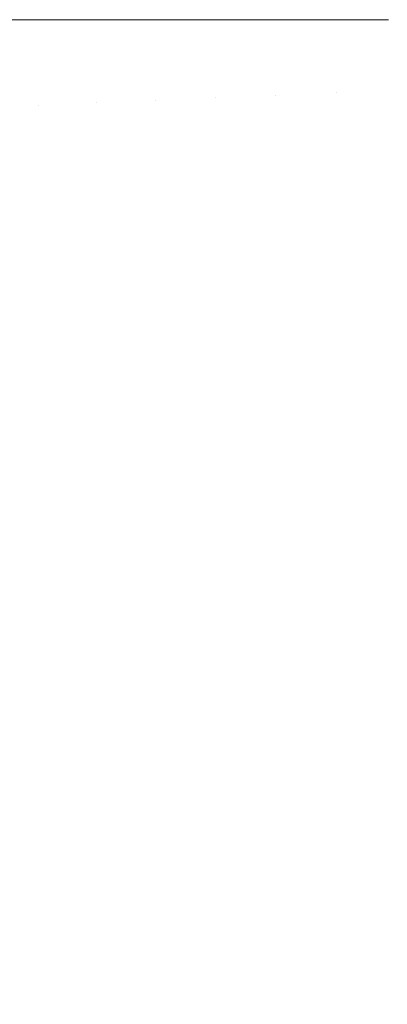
# Model space of a CAD drawing. Header units: centimetres. Extents: x -25.8 to 27.5, y 33.3 to 35.1.
# Tile 137 of 256: x -7.8308 to -7.8059, y 33.7734 to 33.8401. Entities that reach past the tile are written whole.
import ezdxf

# ---------------------------------------------------------------- set-up
doc = ezdxf.new("R2010")
doc.units = ezdxf.units.CM
doc.header["$LTSCALE"] = 2.54
doc.layers.add('Lucido design-1', color=7, linetype='Continuous')

# ---------------------------------------------------------------- blocks, each defined once
blk = doc.blocks.new('Gruppo-6-1')
at = {"color": 7, "linetype": 'Continuous', "lineweight": 9}
for points in [[(-25.69296, 35.040112, 330.586121), (-25.69296, 33.440112, 330.586121), (27.40704, 33.440112, 330.586121), (27.40704, 35.040112, 330.586121)], [(-25.69296, 35.040112, 306.619358), (-25.69296, 33.440112, 306.619358), (27.40704, 33.440112, 306.619358), (27.40704, 35.040112, 306.619358)]]:
    blk.add_3dface(points, dxfattribs=at)
for points, invisible_edges in [([(-7.829479, 33.834313, 330.179167), (-7.833332, 33.834149, 330.177554), (-7.833459, 33.840112, 330.177554), (-7.830606, 33.840112, 330.178747)], 11), ([(-7.829479, 33.834313, 306.212403), (-7.833332, 33.834149, 306.210791), (-7.833459, 33.840112, 306.210791), (-7.830606, 33.840112, 306.211984)], 11), ([(-7.830606, 33.840112, 330.178747), (-7.829602, 33.840112, 330.179167), (-7.829479, 33.834313, 330.179167)], 10), ([(-7.830606, 33.840112, 306.211984), (-7.829602, 33.840112, 306.212403), (-7.829479, 33.834313, 306.212403)], 10), ([(-7.825557, 33.834479, 330.180618), (-7.829479, 33.834313, 330.179167), (-7.829602, 33.840112, 330.179167), (-7.826616, 33.840112, 330.180271)], 11), ([(-7.825557, 33.834479, 306.213855), (-7.829479, 33.834313, 306.212403), (-7.829602, 33.840112, 306.212403), (-7.826616, 33.840112, 306.213508)], 11), ([(-7.826616, 33.840112, 330.180271), (-7.825677, 33.840112, 330.180618), (-7.825557, 33.834479, 330.180618)], 10), ([(-7.826616, 33.840112, 306.213508), (-7.825677, 33.840112, 306.213855), (-7.825557, 33.834479, 306.213855)], 10), ([(-7.821575, 33.834649, 330.181905), (-7.825557, 33.834479, 330.180618), (-7.825677, 33.840112, 330.180618), (-7.822559, 33.840112, 330.181625)], 11), ([(-7.821575, 33.834649, 306.215142), (-7.825557, 33.834479, 306.213855), (-7.825677, 33.840112, 306.213855), (-7.822559, 33.840112, 306.214862)], 11), ([(-7.822559, 33.840112, 330.181625), (-7.821691, 33.840112, 330.181905), (-7.821575, 33.834649, 330.181905)], 10), ([(-7.822559, 33.840112, 306.214862), (-7.821691, 33.840112, 306.215142), (-7.821575, 33.834649, 306.215142)], 10), ([(-7.817538, 33.83482, 330.183026), (-7.821575, 33.834649, 330.181905), (-7.821691, 33.840112, 330.181905), (-7.818442, 33.840112, 330.182806)], 11), ([(-7.817538, 33.83482, 306.216262), (-7.821575, 33.834649, 306.215142), (-7.821691, 33.840112, 306.215142), (-7.818442, 33.840112, 306.216043)], 11), ([(-7.818442, 33.840112, 330.182806), (-7.81765, 33.840112, 330.183026), (-7.817538, 33.83482, 330.183026)], 10), ([(-7.818442, 33.840112, 306.216043), (-7.81765, 33.840112, 306.216262), (-7.817538, 33.83482, 306.216262)], 10), ([(-7.813454, 33.834993, 330.183976), (-7.817538, 33.83482, 330.183026), (-7.81765, 33.840112, 330.183026), (-7.814271, 33.840112, 330.183811)], 11), ([(-7.813454, 33.834993, 306.217213), (-7.817538, 33.83482, 306.216262), (-7.81765, 33.840112, 306.216262), (-7.814271, 33.840112, 306.217048)], 11), ([(-7.814271, 33.840112, 330.183811), (-7.813562, 33.840112, 330.183976), (-7.813454, 33.834993, 330.183976)], 10), ([(-7.814271, 33.840112, 306.217048), (-7.813562, 33.840112, 306.217213), (-7.813454, 33.834993, 306.217213)], 10), ([(-7.809329, 33.835169, 330.184755), (-7.813454, 33.834993, 330.183976), (-7.813562, 33.840112, 330.183976), (-7.810054, 33.840112, 330.184638)], 11), ([(-7.809329, 33.835169, 306.217992), (-7.813454, 33.834993, 306.217213), (-7.813562, 33.840112, 306.217213), (-7.810054, 33.840112, 306.217875)], 11), ([(-7.810054, 33.840112, 330.184638), (-7.809434, 33.840112, 330.184755), (-7.809329, 33.835169, 330.184755)], 10), ([(-7.810054, 33.840112, 306.217875), (-7.809434, 33.840112, 306.217992), (-7.809329, 33.835169, 306.217992)], 10), ([(-7.805172, 33.835345, 330.185361), (-7.809329, 33.835169, 330.184755), (-7.809434, 33.840112, 330.184755), (-7.805798, 33.840112, 330.185284)], 11), ([(-7.805172, 33.835345, 306.218597), (-7.809329, 33.835169, 306.217992), (-7.809434, 33.840112, 306.217992), (-7.805798, 33.840112, 306.218521)], 11), ([(-7.817201, 33.829538, 330.183026), (-7.817538, 33.83482, 330.183026), (-7.813454, 33.834993, 330.183976), (-7.813128, 33.829884, 330.183976)], 15), ([(-7.817201, 33.829538, 306.216262), (-7.817538, 33.83482, 306.216262), (-7.813454, 33.834993, 306.217213), (-7.813128, 33.829884, 306.217213)], 15), ([(-7.813128, 33.829884, 330.183976), (-7.813454, 33.834993, 330.183976), (-7.809329, 33.835169, 330.184755), (-7.809015, 33.830234, 330.184755)], 15), ([(-7.813128, 33.829884, 306.217213), (-7.813454, 33.834993, 306.217213), (-7.809329, 33.835169, 306.217992), (-7.809015, 33.830234, 306.217992)], 15), ([(-7.809015, 33.830234, 330.184755), (-7.809329, 33.835169, 330.184755), (-7.805172, 33.835345, 330.185361), (-7.804868, 33.830587, 330.185361)], 15), ([(-7.809015, 33.830234, 306.217992), (-7.809329, 33.835169, 306.217992), (-7.805172, 33.835345, 306.218597), (-7.804868, 33.830587, 306.218597)], 15), ([(-7.832953, 33.828197, 330.177554), (-7.833332, 33.834149, 330.177554), (-7.829479, 33.834313, 330.179167), (-7.829109, 33.828524, 330.179167)], 15), ([(-7.832953, 33.828197, 306.210791), (-7.833332, 33.834149, 306.210791), (-7.829479, 33.834313, 306.212403), (-7.829109, 33.828524, 306.212403)], 15), ([(-7.829109, 33.828524, 330.179167), (-7.829479, 33.834313, 330.179167), (-7.825557, 33.834479, 330.180618), (-7.825199, 33.828857, 330.180618)], 15), ([(-7.829109, 33.828524, 306.212403), (-7.829479, 33.834313, 306.212403), (-7.825557, 33.834479, 306.213855), (-7.825199, 33.828857, 306.213855)], 15), ([(-7.825199, 33.828857, 330.180618), (-7.825557, 33.834479, 330.180618), (-7.821575, 33.834649, 330.181905), (-7.821227, 33.829195, 330.181905)], 15), ([(-7.825199, 33.828857, 306.213855), (-7.825557, 33.834479, 306.213855), (-7.821575, 33.834649, 306.215142), (-7.821227, 33.829195, 306.215142)], 15), ([(-7.821227, 33.829195, 330.181905), (-7.821575, 33.834649, 330.181905), (-7.817538, 33.83482, 330.183026), (-7.817201, 33.829538, 330.183026)], 15), ([(-7.821227, 33.829195, 306.215142), (-7.821575, 33.834649, 306.215142), (-7.817538, 33.83482, 306.216262), (-7.817201, 33.829538, 306.216262)], 15), ([(-7.808491, 33.825318, 330.184755), (-7.809015, 33.830234, 330.184755), (-7.804868, 33.830587, 330.185361), (-7.804363, 33.825846, 330.185361)], 15), ([(-7.808491, 33.825318, 306.217992), (-7.809015, 33.830234, 306.217992), (-7.804868, 33.830587, 306.218597), (-7.804363, 33.825846, 306.218597)], 15), ([(-7.81664, 33.824274, 330.183026), (-7.817201, 33.829538, 330.183026), (-7.813128, 33.829884, 330.183976), (-7.812586, 33.824793, 330.183976)], 15), ([(-7.81664, 33.824274, 306.216262), (-7.817201, 33.829538, 306.216262), (-7.813128, 33.829884, 306.217213), (-7.812586, 33.824793, 306.217213)], 15), ([(-7.812586, 33.824793, 330.183976), (-7.813128, 33.829884, 330.183976), (-7.809015, 33.830234, 330.184755), (-7.808491, 33.825318, 330.184755)], 15), ([(-7.812586, 33.824793, 306.217213), (-7.813128, 33.829884, 306.217213), (-7.809015, 33.830234, 306.217992), (-7.808491, 33.825318, 306.217992)], 15), ([(-7.824602, 33.823255, 330.180618), (-7.825199, 33.828857, 330.180618), (-7.821227, 33.829195, 330.181905), (-7.820648, 33.823761, 330.181905)], 15), ([(-7.824602, 33.823255, 306.213855), (-7.825199, 33.828857, 306.213855), (-7.821227, 33.829195, 306.215142), (-7.820648, 33.823761, 306.215142)], 15), ([(-7.820648, 33.823761, 330.181905), (-7.821227, 33.829195, 330.181905), (-7.817201, 33.829538, 330.183026), (-7.81664, 33.824274, 330.183026)], 15), ([(-7.820648, 33.823761, 306.215142), (-7.821227, 33.829195, 306.215142), (-7.817201, 33.829538, 306.216262), (-7.81664, 33.824274, 306.216262)], 15), ([(-7.832321, 33.822266, 330.177554), (-7.832953, 33.828197, 330.177554), (-7.829109, 33.828524, 330.179167), (-7.828495, 33.822756, 330.179167)], 15), ([(-7.832321, 33.822266, 306.210791), (-7.832953, 33.828197, 306.210791), (-7.829109, 33.828524, 306.212403), (-7.828495, 33.822756, 306.212403)], 15), ([(-7.828495, 33.822756, 330.179167), (-7.829109, 33.828524, 330.179167), (-7.825199, 33.828857, 330.180618), (-7.824602, 33.823255, 330.180618)], 15), ([(-7.828495, 33.822756, 306.212403), (-7.829109, 33.828524, 306.212403), (-7.825199, 33.828857, 306.213855), (-7.824602, 33.823255, 306.213855)], 15), ([(-7.807759, 33.820428, 330.184755), (-7.808491, 33.825318, 330.184755), (-7.804363, 33.825846, 330.185361), (-7.803657, 33.821131, 330.185361)], 15), ([(-7.807759, 33.820428, 306.217992), (-7.808491, 33.825318, 306.217992), (-7.804363, 33.825846, 306.218597), (-7.803657, 33.821131, 306.218597)], 15), ([(-7.811828, 33.81973, 330.183976), (-7.812586, 33.824793, 330.183976), (-7.808491, 33.825318, 330.184755), (-7.807759, 33.820428, 330.184755)], 15), ([(-7.811828, 33.81973, 306.217213), (-7.812586, 33.824793, 306.217213), (-7.808491, 33.825318, 306.217992), (-7.807759, 33.820428, 306.217992)], 15), ([(-7.819839, 33.818356, 330.181905), (-7.820648, 33.823761, 330.181905), (-7.81664, 33.824274, 330.183026), (-7.815857, 33.819039, 330.183026)], 15), ([(-7.819839, 33.818356, 306.215142), (-7.820648, 33.823761, 306.215142), (-7.81664, 33.824274, 306.216262), (-7.815857, 33.819039, 306.216262)], 15), ([(-7.815857, 33.819039, 330.183026), (-7.81664, 33.824274, 330.183026), (-7.812586, 33.824793, 330.183976), (-7.811828, 33.81973, 330.183976)], 15), ([(-7.815857, 33.819039, 306.216262), (-7.81664, 33.824274, 306.216262), (-7.812586, 33.824793, 306.217213), (-7.811828, 33.81973, 306.217213)], 15), ([(-7.823768, 33.817683, 330.180618), (-7.824602, 33.823255, 330.180618), (-7.820648, 33.823761, 330.181905), (-7.819839, 33.818356, 330.181905)], 15), ([(-7.823768, 33.817683, 306.213855), (-7.824602, 33.823255, 306.213855), (-7.820648, 33.823761, 306.215142), (-7.819839, 33.818356, 306.215142)], 15), ([(-7.827636, 33.817019, 330.179167), (-7.828495, 33.822756, 330.179167), (-7.824602, 33.823255, 330.180618), (-7.823768, 33.817683, 330.180618)], 15), ([(-7.827636, 33.817019, 306.212403), (-7.828495, 33.822756, 306.212403), (-7.824602, 33.823255, 306.213855), (-7.823768, 33.817683, 306.213855)], 15), ([(-7.831438, 33.816368, 330.177554), (-7.832321, 33.822266, 330.177554), (-7.828495, 33.822756, 330.179167), (-7.827636, 33.817019, 330.179167)], 15), ([(-7.831438, 33.816368, 306.210791), (-7.832321, 33.822266, 306.210791), (-7.828495, 33.822756, 306.212403), (-7.827636, 33.817019, 306.212403)], 15), ([(-7.80682, 33.815573, 330.184755), (-7.807759, 33.820428, 330.184755), (-7.803657, 33.821131, 330.185361), (-7.802752, 33.81645, 330.185361)], 15), ([(-7.80682, 33.815573, 306.217992), (-7.807759, 33.820428, 306.217992), (-7.803657, 33.821131, 306.218597), (-7.802752, 33.81645, 306.218597)], 15), ([(-7.810856, 33.814704, 330.183976), (-7.811828, 33.81973, 330.183976), (-7.807759, 33.820428, 330.184755), (-7.80682, 33.815573, 330.184755)], 15), ([(-7.810856, 33.814704, 306.217213), (-7.811828, 33.81973, 306.217213), (-7.807759, 33.820428, 306.217992), (-7.80682, 33.815573, 306.217992)], 15), ([(-7.814851, 33.813842, 330.183026), (-7.815857, 33.819039, 330.183026), (-7.811828, 33.81973, 330.183976), (-7.810856, 33.814704, 330.183976)], 15), ([(-7.814851, 33.813842, 306.216262), (-7.815857, 33.819039, 306.216262), (-7.811828, 33.81973, 306.217213), (-7.810856, 33.814704, 306.217213)], 15), ([(-7.818801, 33.812991, 330.181905), (-7.819839, 33.818356, 330.181905), (-7.815857, 33.819039, 330.183026), (-7.814851, 33.813842, 330.183026)], 15), ([(-7.818801, 33.812991, 306.215142), (-7.819839, 33.818356, 306.215142), (-7.815857, 33.819039, 306.216262), (-7.814851, 33.813842, 306.216262)], 15), ([(-7.822698, 33.812151, 330.180618), (-7.823768, 33.817683, 330.180618), (-7.819839, 33.818356, 330.181905), (-7.818801, 33.812991, 330.181905)], 15), ([(-7.822698, 33.812151, 306.213855), (-7.823768, 33.817683, 306.213855), (-7.819839, 33.818356, 306.215142), (-7.818801, 33.812991, 306.215142)], 15), ([(-7.826535, 33.811324, 330.179167), (-7.827636, 33.817019, 330.179167), (-7.823768, 33.817683, 330.180618), (-7.822698, 33.812151, 330.180618)], 15), ([(-7.826535, 33.811324, 306.212403), (-7.827636, 33.817019, 306.212403), (-7.823768, 33.817683, 306.213855), (-7.822698, 33.812151, 306.213855)], 15), ([(-7.830306, 33.810512, 330.177554), (-7.831438, 33.816368, 330.177554), (-7.827636, 33.817019, 330.179167), (-7.826535, 33.811324, 330.179167)], 15), ([(-7.830306, 33.810512, 306.210791), (-7.831438, 33.816368, 306.210791), (-7.827636, 33.817019, 306.212403), (-7.826535, 33.811324, 306.212403)], 15), ([(-7.834004, 33.809715, 330.175782), (-7.835167, 33.815728, 330.175782), (-7.831438, 33.816368, 330.177554), (-7.830306, 33.810512, 330.177554)], 15), ([(-7.834004, 33.809715, 306.209019), (-7.835167, 33.815728, 306.209019), (-7.831438, 33.816368, 306.210791), (-7.830306, 33.810512, 306.210791)], 15), ([(-7.805676, 33.810763, 330.184755), (-7.80682, 33.815573, 330.184755), (-7.802752, 33.81645, 330.185361), (-7.801649, 33.811812, 330.185361)], 15), ([(-7.805676, 33.810763, 306.217992), (-7.80682, 33.815573, 306.217992), (-7.802752, 33.81645, 306.218597), (-7.801649, 33.811812, 306.218597)], 15), ([(-7.809671, 33.809723, 330.183976), (-7.810856, 33.814704, 330.183976), (-7.80682, 33.815573, 330.184755), (-7.805676, 33.810763, 330.184755)], 15), ([(-7.809671, 33.809723, 306.217213), (-7.810856, 33.814704, 306.217213), (-7.80682, 33.815573, 306.217992), (-7.805676, 33.810763, 306.217992)], 15), ([(-7.813627, 33.808693, 330.183026), (-7.814851, 33.813842, 330.183026), (-7.810856, 33.814704, 330.183976), (-7.809671, 33.809723, 330.183976)], 15), ([(-7.813627, 33.808693, 306.216262), (-7.814851, 33.813842, 306.216262), (-7.810856, 33.814704, 306.217213), (-7.809671, 33.809723, 306.217213)], 15), ([(-7.817537, 33.807675, 330.181905), (-7.818801, 33.812991, 330.181905), (-7.814851, 33.813842, 330.183026), (-7.813627, 33.808693, 330.183026)], 15), ([(-7.817537, 33.807675, 306.215142), (-7.818801, 33.812991, 306.215142), (-7.814851, 33.813842, 306.216262), (-7.813627, 33.808693, 306.216262)], 15), ([(-7.821394, 33.80667, 330.180618), (-7.822698, 33.812151, 330.180618), (-7.818801, 33.812991, 330.181905), (-7.817537, 33.807675, 330.181905)], 15), ([(-7.821394, 33.80667, 306.213855), (-7.822698, 33.812151, 306.213855), (-7.818801, 33.812991, 306.215142), (-7.817537, 33.807675, 306.215142)], 15), ([(-7.825193, 33.805681, 330.179167), (-7.826535, 33.811324, 330.179167), (-7.822698, 33.812151, 330.180618), (-7.821394, 33.80667, 330.180618)], 15), ([(-7.825193, 33.805681, 306.212403), (-7.826535, 33.811324, 306.212403), (-7.822698, 33.812151, 306.213855), (-7.821394, 33.80667, 306.213855)], 15), ([(-7.828926, 33.804709, 330.177554), (-7.830306, 33.810512, 330.177554), (-7.826535, 33.811324, 330.179167), (-7.825193, 33.805681, 330.179167)], 15), ([(-7.828926, 33.804709, 306.210791), (-7.830306, 33.810512, 306.210791), (-7.826535, 33.811324, 306.212403), (-7.825193, 33.805681, 306.212403)], 15), ([(-7.832587, 33.803756, 330.175782), (-7.834004, 33.809715, 330.175782), (-7.830306, 33.810512, 330.177554), (-7.828926, 33.804709, 330.177554)], 15), ([(-7.832587, 33.803756, 306.209019), (-7.834004, 33.809715, 306.209019), (-7.830306, 33.810512, 306.210791), (-7.828926, 33.804709, 306.210791)], 15), ([(-7.808276, 33.804797, 330.183976), (-7.809671, 33.809723, 330.183976), (-7.805676, 33.810763, 330.184755), (-7.804329, 33.806006, 330.184755)], 15), ([(-7.808276, 33.804797, 306.217213), (-7.809671, 33.809723, 306.217213), (-7.805676, 33.810763, 306.217992), (-7.804329, 33.806006, 306.217992)], 15), ([(-7.812185, 33.8036, 330.183026), (-7.813627, 33.808693, 330.183026), (-7.809671, 33.809723, 330.183976), (-7.808276, 33.804797, 330.183976)], 15), ([(-7.812185, 33.8036, 306.216262), (-7.813627, 33.808693, 306.216262), (-7.809671, 33.809723, 306.217213), (-7.808276, 33.804797, 306.217213)], 15), ([(-7.816048, 33.802417, 330.181905), (-7.817537, 33.807675, 330.181905), (-7.813627, 33.808693, 330.183026), (-7.812185, 33.8036, 330.183026)], 15), ([(-7.816048, 33.802417, 306.215142), (-7.817537, 33.807675, 306.215142), (-7.813627, 33.808693, 306.216262), (-7.812185, 33.8036, 306.216262)], 15), ([(-7.819859, 33.80125, 330.180618), (-7.821394, 33.80667, 330.180618), (-7.817537, 33.807675, 330.181905), (-7.816048, 33.802417, 330.181905)], 15), ([(-7.819859, 33.80125, 306.213855), (-7.821394, 33.80667, 306.213855), (-7.817537, 33.807675, 306.215142), (-7.816048, 33.802417, 306.215142)], 15), ([(-7.823612, 33.8001, 330.179167), (-7.825193, 33.805681, 330.179167), (-7.821394, 33.80667, 330.180618), (-7.819859, 33.80125, 330.180618)], 15), ([(-7.823612, 33.8001, 306.212403), (-7.825193, 33.805681, 306.212403), (-7.821394, 33.80667, 306.213855), (-7.819859, 33.80125, 306.213855)], 15), ([(-7.8273, 33.798971, 330.177554), (-7.828926, 33.804709, 330.177554), (-7.825193, 33.805681, 330.179167), (-7.823612, 33.8001, 330.179167)], 15), ([(-7.8273, 33.798971, 306.210791), (-7.828926, 33.804709, 306.210791), (-7.825193, 33.805681, 306.212403), (-7.823612, 33.8001, 306.212403)], 15), ([(-7.806673, 33.799935, 330.183976), (-7.808276, 33.804797, 330.183976), (-7.804329, 33.806006, 330.184755), (-7.802781, 33.80131, 330.184755)], 15), ([(-7.806673, 33.799935, 306.217213), (-7.808276, 33.804797, 306.217213), (-7.804329, 33.806006, 306.217992), (-7.802781, 33.80131, 306.217992)], 15), ([(-7.830918, 33.797863, 330.175782), (-7.832587, 33.803756, 330.175782), (-7.828926, 33.804709, 330.177554), (-7.8273, 33.798971, 330.177554)], 15), ([(-7.830918, 33.797863, 306.209019), (-7.832587, 33.803756, 306.209019), (-7.828926, 33.804709, 306.210791), (-7.8273, 33.798971, 306.210791)], 15), ([(-7.810528, 33.798573, 330.183026), (-7.812185, 33.8036, 330.183026), (-7.808276, 33.804797, 330.183976), (-7.806673, 33.799935, 330.183976)], 15), ([(-7.810528, 33.798573, 306.216262), (-7.812185, 33.8036, 306.216262), (-7.808276, 33.804797, 306.217213), (-7.806673, 33.799935, 306.217213)], 15), ([(-7.814337, 33.797227, 330.181905), (-7.816048, 33.802417, 330.181905), (-7.812185, 33.8036, 330.183026), (-7.810528, 33.798573, 330.183026)], 15), ([(-7.814337, 33.797227, 306.215142), (-7.816048, 33.802417, 306.215142), (-7.812185, 33.8036, 306.216262), (-7.810528, 33.798573, 306.216262)], 15), ([(-7.818096, 33.795899, 330.180618), (-7.819859, 33.80125, 330.180618), (-7.816048, 33.802417, 330.181905), (-7.814337, 33.797227, 330.181905)], 15), ([(-7.818096, 33.795899, 306.213855), (-7.819859, 33.80125, 306.213855), (-7.816048, 33.802417, 306.215142), (-7.814337, 33.797227, 306.215142)], 15), ([(-7.821796, 33.794591, 330.179167), (-7.823612, 33.8001, 330.179167), (-7.819859, 33.80125, 330.180618), (-7.818096, 33.795899, 330.180618)], 15), ([(-7.821796, 33.794591, 306.212403), (-7.823612, 33.8001, 306.212403), (-7.819859, 33.80125, 306.213855), (-7.818096, 33.795899, 306.213855)], 15), ([(-7.804866, 33.795145, 330.183976), (-7.806673, 33.799935, 330.183976), (-7.802781, 33.80131, 330.184755), (-7.801035, 33.796684, 330.184755)], 15), ([(-7.804866, 33.795145, 306.217213), (-7.806673, 33.799935, 306.217213), (-7.802781, 33.80131, 306.217992), (-7.801035, 33.796684, 306.217992)], 15), ([(-7.825433, 33.793306, 330.177554), (-7.8273, 33.798971, 330.177554), (-7.823612, 33.8001, 330.179167), (-7.821796, 33.794591, 330.179167)], 15), ([(-7.825433, 33.793306, 306.210791), (-7.8273, 33.798971, 306.210791), (-7.823612, 33.8001, 306.212403), (-7.821796, 33.794591, 306.212403)], 15), ([(-7.808659, 33.79362, 330.183026), (-7.810528, 33.798573, 330.183026), (-7.806673, 33.799935, 330.183976), (-7.804866, 33.795145, 330.183976)], 15), ([(-7.808659, 33.79362, 306.216262), (-7.810528, 33.798573, 306.216262), (-7.806673, 33.799935, 306.217213), (-7.804866, 33.795145, 306.217213)], 15), ([(-7.829, 33.792046, 330.175782), (-7.830918, 33.797863, 330.175782), (-7.8273, 33.798971, 330.177554), (-7.825433, 33.793306, 330.177554)], 15), ([(-7.829, 33.792046, 306.209019), (-7.830918, 33.797863, 306.209019), (-7.8273, 33.798971, 306.210791), (-7.825433, 33.793306, 306.210791)], 15), ([(-7.812408, 33.792114, 330.181905), (-7.814337, 33.797227, 330.181905), (-7.810528, 33.798573, 330.183026), (-7.808659, 33.79362, 330.183026)], 15), ([(-7.812408, 33.792114, 306.215142), (-7.814337, 33.797227, 306.215142), (-7.810528, 33.798573, 306.216262), (-7.808659, 33.79362, 306.216262)], 15), ([(-7.832491, 33.790812, 330.173857), (-7.834458, 33.796779, 330.173857), (-7.830918, 33.797863, 330.175782), (-7.829, 33.792046, 330.175782)], 15), ([(-7.832491, 33.790812, 306.207094), (-7.834458, 33.796779, 306.207094), (-7.830918, 33.797863, 306.209019), (-7.829, 33.792046, 306.209019)], 15), ([(-7.816106, 33.790628, 330.180618), (-7.818096, 33.795899, 330.180618), (-7.814337, 33.797227, 330.181905), (-7.812408, 33.792114, 330.181905)], 15), ([(-7.816106, 33.790628, 306.213855), (-7.818096, 33.795899, 306.213855), (-7.814337, 33.797227, 306.215142), (-7.812408, 33.792114, 306.215142)], 15), ([(-7.819748, 33.789164, 330.179167), (-7.821796, 33.794591, 330.179167), (-7.818096, 33.795899, 330.180618), (-7.816106, 33.790628, 330.180618)], 15), ([(-7.819748, 33.789164, 306.212403), (-7.821796, 33.794591, 306.212403), (-7.818096, 33.795899, 306.213855), (-7.816106, 33.790628, 306.213855)], 15), ([(-7.806581, 33.788752, 330.183026), (-7.808659, 33.79362, 330.183026), (-7.804866, 33.795145, 330.183976), (-7.802856, 33.790436, 330.183976)], 15), ([(-7.806581, 33.788752, 306.216262), (-7.808659, 33.79362, 306.216262), (-7.804866, 33.795145, 306.217213), (-7.802856, 33.790436, 306.217213)], 15), ([(-7.823327, 33.787726, 330.177554), (-7.825433, 33.793306, 330.177554), (-7.821796, 33.794591, 330.179167), (-7.819748, 33.789164, 330.179167)], 15), ([(-7.823327, 33.787726, 306.210791), (-7.825433, 33.793306, 306.210791), (-7.821796, 33.794591, 306.212403), (-7.819748, 33.789164, 306.212403)], 15), ([(-7.810263, 33.787088, 330.181905), (-7.812408, 33.792114, 330.181905), (-7.808659, 33.79362, 330.183026), (-7.806581, 33.788752, 330.183026)], 15), ([(-7.810263, 33.787088, 306.215142), (-7.812408, 33.792114, 306.215142), (-7.808659, 33.79362, 306.216262), (-7.806581, 33.788752, 306.216262)], 15), ([(-7.826838, 33.786315, 330.175782), (-7.829, 33.792046, 330.175782), (-7.825433, 33.793306, 330.177554), (-7.823327, 33.787726, 330.177554)], 15), ([(-7.826838, 33.786315, 306.209019), (-7.829, 33.792046, 306.209019), (-7.825433, 33.793306, 306.210791), (-7.823327, 33.787726, 306.210791)], 15), ([(-7.830273, 33.784935, 330.173857), (-7.832491, 33.790812, 330.173857), (-7.829, 33.792046, 330.175782), (-7.826838, 33.786315, 330.175782)], 15), ([(-7.830273, 33.784935, 306.207094), (-7.832491, 33.790812, 306.207094), (-7.829, 33.792046, 306.209019), (-7.826838, 33.786315, 306.209019)], 15), ([(-7.813895, 33.785446, 330.180618), (-7.816106, 33.790628, 330.180618), (-7.812408, 33.792114, 330.181905), (-7.810263, 33.787088, 330.181905)], 15), ([(-7.813895, 33.785446, 306.213855), (-7.816106, 33.790628, 306.213855), (-7.812408, 33.792114, 306.215142), (-7.810263, 33.787088, 306.215142)], 15), ([(-7.833628, 33.783587, 330.17178), (-7.835901, 33.789608, 330.17178), (-7.832491, 33.790812, 330.173857), (-7.830273, 33.784935, 330.173857)], 15), ([(-7.833628, 33.783587, 306.205017), (-7.835901, 33.789608, 306.205017), (-7.832491, 33.790812, 306.207094), (-7.830273, 33.784935, 306.207094)], 15), ([(-7.817472, 33.783829, 330.179167), (-7.819748, 33.789164, 330.179167), (-7.816106, 33.790628, 330.180618), (-7.813895, 33.785446, 330.180618)], 15), ([(-7.817472, 33.783829, 306.212403), (-7.819748, 33.789164, 306.212403), (-7.816106, 33.790628, 306.213855), (-7.813895, 33.785446, 306.213855)], 15), ([(-7.804299, 33.783976, 330.183026), (-7.806581, 33.788752, 330.183026), (-7.802856, 33.790436, 330.183976), (-7.800649, 33.785816, 330.183976)], 15), ([(-7.804299, 33.783976, 306.216262), (-7.806581, 33.788752, 306.216262), (-7.802856, 33.790436, 306.217213), (-7.800649, 33.785816, 306.217213)], 15), ([(-7.820987, 33.78224, 330.177554), (-7.823327, 33.787726, 330.177554), (-7.819748, 33.789164, 330.179167), (-7.817472, 33.783829, 330.179167)], 15), ([(-7.820987, 33.78224, 306.210791), (-7.823327, 33.787726, 306.210791), (-7.819748, 33.789164, 306.212403), (-7.817472, 33.783829, 306.212403)], 15), ([(-7.807907, 33.782157, 330.181905), (-7.810263, 33.787088, 330.181905), (-7.806581, 33.788752, 330.183026), (-7.804299, 33.783976, 330.183026)], 15), ([(-7.807907, 33.782157, 306.215142), (-7.810263, 33.787088, 306.215142), (-7.806581, 33.788752, 306.216262), (-7.804299, 33.783976, 306.216262)], 15), ([(-7.824434, 33.780682, 330.175782), (-7.826838, 33.786315, 330.175782), (-7.823327, 33.787726, 330.177554), (-7.820987, 33.78224, 330.177554)], 15), ([(-7.824434, 33.780682, 306.209019), (-7.826838, 33.786315, 306.209019), (-7.823327, 33.787726, 306.210791), (-7.820987, 33.78224, 306.210791)], 15), ([(-7.811466, 33.780362, 330.180618), (-7.813895, 33.785446, 330.180618), (-7.810263, 33.787088, 330.181905), (-7.807907, 33.782157, 330.181905)], 15), ([(-7.811466, 33.780362, 306.213855), (-7.813895, 33.785446, 306.213855), (-7.810263, 33.787088, 306.215142), (-7.807907, 33.782157, 306.215142)], 15), ([(-7.827808, 33.779157, 330.173857), (-7.830273, 33.784935, 330.173857), (-7.826838, 33.786315, 330.175782), (-7.824434, 33.780682, 330.175782)], 15), ([(-7.827808, 33.779157, 306.207094), (-7.830273, 33.784935, 306.207094), (-7.826838, 33.786315, 306.209019), (-7.824434, 33.780682, 306.209019)], 15), ([(-7.831103, 33.777668, 330.17178), (-7.833628, 33.783587, 330.17178), (-7.830273, 33.784935, 330.173857), (-7.827808, 33.779157, 330.173857)], 15), ([(-7.831103, 33.777668, 306.205017), (-7.833628, 33.783587, 306.205017), (-7.830273, 33.784935, 306.207094), (-7.827808, 33.779157, 306.207094)], 15), ([(-7.814971, 33.778595, 330.179167), (-7.817472, 33.783829, 330.179167), (-7.813895, 33.785446, 330.180618), (-7.811466, 33.780362, 330.180618)], 15), ([(-7.814971, 33.778595, 306.212403), (-7.817472, 33.783829, 306.212403), (-7.813895, 33.785446, 306.213855), (-7.811466, 33.780362, 306.213855)], 15), ([(-7.818415, 33.776859, 330.177554), (-7.820987, 33.78224, 330.177554), (-7.817472, 33.783829, 330.179167), (-7.814971, 33.778595, 330.179167)], 15), ([(-7.818415, 33.776859, 306.210791), (-7.820987, 33.78224, 306.210791), (-7.817472, 33.783829, 306.212403), (-7.814971, 33.778595, 306.212403)], 15), ([(-7.805344, 33.777331, 330.181905), (-7.807907, 33.782157, 330.181905), (-7.804299, 33.783976, 330.183026), (-7.801816, 33.779301, 330.183026)], 15), ([(-7.805344, 33.777331, 306.215142), (-7.807907, 33.782157, 306.215142), (-7.804299, 33.783976, 306.216262), (-7.801816, 33.779301, 306.216262)], 15), ([(-7.821793, 33.775156, 330.175782), (-7.824434, 33.780682, 330.175782), (-7.820987, 33.78224, 330.177554), (-7.818415, 33.776859, 330.177554)], 15), ([(-7.821793, 33.775156, 306.209019), (-7.824434, 33.780682, 306.209019), (-7.820987, 33.78224, 306.210791), (-7.818415, 33.776859, 306.210791)], 15), ([(-7.808823, 33.775387, 330.180618), (-7.811466, 33.780362, 330.180618), (-7.807907, 33.782157, 330.181905), (-7.805344, 33.777331, 330.181905)], 15), ([(-7.808823, 33.775387, 306.213855), (-7.811466, 33.780362, 306.213855), (-7.807907, 33.782157, 306.215142), (-7.805344, 33.777331, 306.215142)], 15), ([(-7.825099, 33.773489, 330.173857), (-7.827808, 33.779157, 330.173857), (-7.824434, 33.780682, 330.175782), (-7.821793, 33.775156, 330.175782)], 15), ([(-7.825099, 33.773489, 306.207094), (-7.827808, 33.779157, 306.207094), (-7.824434, 33.780682, 306.209019), (-7.821793, 33.775156, 306.209019)], 15), ([(-7.81225, 33.773473, 330.179167), (-7.814971, 33.778595, 330.179167), (-7.811466, 33.780362, 330.180618), (-7.808823, 33.775387, 330.180618)], 15), ([(-7.81225, 33.773473, 306.212403), (-7.814971, 33.778595, 306.212403), (-7.811466, 33.780362, 306.213855), (-7.808823, 33.775387, 306.213855)], 15), ([(-7.828328, 33.771861, 330.17178), (-7.831103, 33.777668, 330.17178), (-7.827808, 33.779157, 330.173857), (-7.825099, 33.773489, 330.173857)], 15), ([(-7.828328, 33.771861, 306.205017), (-7.831103, 33.777668, 306.205017), (-7.827808, 33.779157, 306.207094), (-7.825099, 33.773489, 306.207094)], 15), ([(-7.815618, 33.771591, 330.177554), (-7.818415, 33.776859, 330.177554), (-7.814971, 33.778595, 330.179167), (-7.81225, 33.773473, 330.179167)], 15), ([(-7.815618, 33.771591, 306.210791), (-7.818415, 33.776859, 306.210791), (-7.814971, 33.778595, 306.212403), (-7.81225, 33.773473, 306.212403)], 15), ([(-7.831474, 33.770275, 330.169557), (-7.834313, 33.776217, 330.169557), (-7.831103, 33.777668, 330.17178), (-7.828328, 33.771861, 330.17178)], 15), ([(-7.831474, 33.770275, 306.202794), (-7.834313, 33.776217, 306.202794), (-7.831103, 33.777668, 306.205017), (-7.828328, 33.771861, 306.205017)], 15), ([(-7.805972, 33.770528, 330.180618), (-7.808823, 33.775387, 330.180618), (-7.805344, 33.777331, 330.181905), (-7.802578, 33.772618, 330.181905)], 15), ([(-7.805972, 33.770528, 306.213855), (-7.808823, 33.775387, 306.213855), (-7.805344, 33.777331, 306.215142), (-7.802578, 33.772618, 306.215142)], 15), ([(-7.81892, 33.769746, 330.175782), (-7.821793, 33.775156, 330.175782), (-7.818415, 33.776859, 330.177554), (-7.815618, 33.771591, 330.177554)], 15), ([(-7.81892, 33.769746, 306.209019), (-7.821793, 33.775156, 306.209019), (-7.818415, 33.776859, 306.210791), (-7.815618, 33.771591, 306.210791)], 15), ([(-7.822153, 33.767941, 330.173857), (-7.825099, 33.773489, 330.173857), (-7.821793, 33.775156, 330.175782), (-7.81892, 33.769746, 330.175782)], 15), ([(-7.822153, 33.767941, 306.207094), (-7.825099, 33.773489, 306.207094), (-7.821793, 33.775156, 306.209019), (-7.81892, 33.769746, 306.209019)], 15), ([(-7.809314, 33.76847, 330.179167), (-7.81225, 33.773473, 330.179167), (-7.808823, 33.775387, 330.180618), (-7.805972, 33.770528, 330.180618)], 15), ([(-7.809314, 33.76847, 306.212403), (-7.81225, 33.773473, 306.212403), (-7.808823, 33.775387, 306.213855), (-7.805972, 33.770528, 306.213855)], 15), ([(-7.825309, 33.766177, 330.17178), (-7.828328, 33.771861, 330.17178), (-7.825099, 33.773489, 330.173857), (-7.822153, 33.767941, 330.173857)], 15), ([(-7.825309, 33.766177, 306.205017), (-7.828328, 33.771861, 306.205017), (-7.825099, 33.773489, 306.207094), (-7.822153, 33.767941, 306.207094)], 15), ([(-7.812599, 33.766447, 330.177554), (-7.815618, 33.771591, 330.177554), (-7.81225, 33.773473, 330.179167), (-7.809314, 33.76847, 330.179167)], 15), ([(-7.812599, 33.766447, 306.210791), (-7.815618, 33.771591, 306.210791), (-7.81225, 33.773473, 306.212403), (-7.809314, 33.76847, 306.212403)], 15)]:
    blk.add_3dface(points, dxfattribs=dict(at, invisible_edges=invisible_edges))

msp = doc.modelspace()

# ---------------------------------------------------------------- block references
at = {"layer": 'Lucido design-1', "color": 7}
msp.add_blockref('Gruppo-6-1', (0, 0), dxfattribs=at)

doc.saveas('drawing.dxf')
